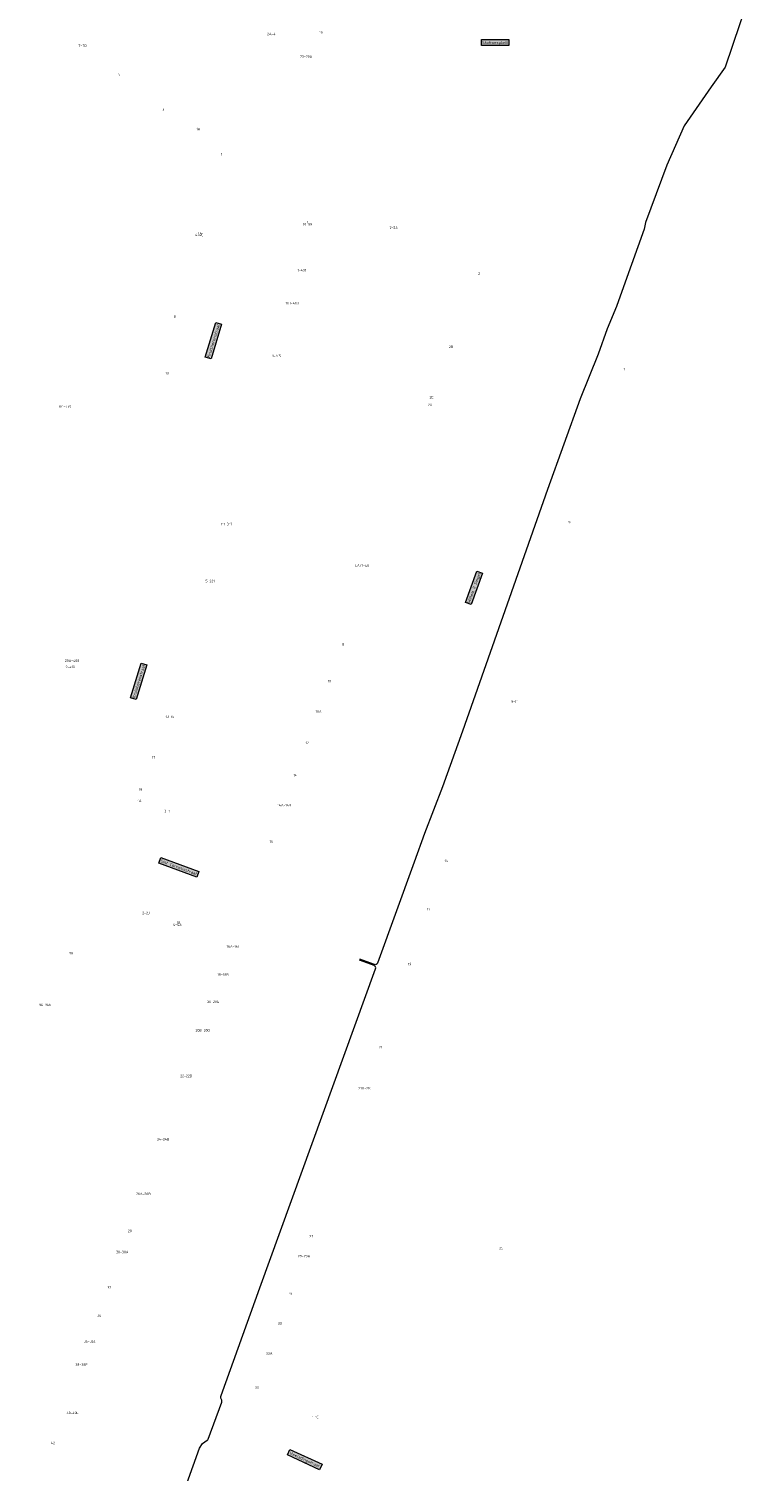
# Model space of a CAD drawing. Header units: metres. Extents: x 196669 to 197735, y 355514 to 356669.
# Tile 23 of 28: x 197205 to 197349, y 355805 to 356091. Entities that reach past the tile are written whole.
import ezdxf
from ezdxf.enums import TextEntityAlignment as Align
from ezdxf.lldxf.tags import DXFTag

# ---------------------------------------------------------------- set-up
doc = ezdxf.new("R2010")
doc.units = ezdxf.units.M
for name, color, linetype, lineweight in [('B-WE-KL-DATA_HDPE40-G', 104, 'KL-GLASVEZEL-N', 20), ('B-WE-OG-BEBOUWING_HUISNUMMER-T35', 252, 'Continuous', 9), ('B-WE-OG-BEBOUWING_STRAATNAAM-T35', 7, 'Continuous', 9)]:
    doc.layers.add(name, color=color, linetype=linetype, lineweight=lineweight)
doc.styles.add('NLCS-ISO-M200-T25', font='NLCS-ISO.ttf', dxfattribs={"height": 0.5})
doc.styles.add('NLCS-ISO-M200-T30', font='NLCS-ISO.ttf', dxfattribs={"height": 0.6})
doc.styles.get("Standard").update_dxf_attribs({"font": 'Microsoft JhengHei.ttf'})
tags = doc.linetypes.add('KL-GLASVEZEL-N', pattern='A,4,-1,[101,NLCS.SHX,S=0.5,R=0,X=0,Y=0],-1,4,-1,["G",Standard,S=1,R=0,X=-0.25,Y=-0.5],-1.5', length=12.5).pattern_tags.tags
tags[18] = DXFTag(74, 10)

msp = doc.modelspace()

# ---------------------------------------------------------------- linework, layer by layer
at = {"layer": 'B-WE-KL-DATA_HDPE40-G', "ltscale": 0.2, "flags": 128}
for points in [[(197344.768, 356101.675), (197344.874, 356101.649, 0.4089545), (197345.479, 356102.003), (197345.995, 356103.912, -0.4154402), (197346.61, 356104.263), (197349.042, 356103.594, -0.3497108), (197349.409, 356103.091), (197349.317, 356100.954), (197346.368, 356092.283), (197343.421, 356083.639), (197340.69, 356079.722), (197335.305, 356071.997), (197331.866, 356064.171), (197327.645, 356052.807), (197327.365, 356051.489), (197323.592, 356040.98), (197321.872, 356036.097), (197319.991, 356031.659), (197318.234, 356026.67), (197314.649, 356017.758), (197308.129, 355999.745), (197291.304, 355951.755), (197287.321, 355940.739), (197283.701, 355931.458), (197281.681, 355925.726), (197274.413, 355905.693, -0.4155671), (197273.77, 355905.395), (197270.877, 355906.459)], [(197205.13, 355706.976), (197205.136, 355710.249), (197205.405, 355711.806), (197205.842, 355714.341), (197207.032, 355718.437), (197207.474, 355720.082), (197232.586, 355788.87), (197233.536, 355791.867), (197234.224, 355794.924), (197234.706, 355797.171), (197235.225, 355798.819), (197239.03, 355809.337), (197239.615, 355810.274), (197240.564, 355810.907, 0.1588468), (197240.756, 355811.15), (197243.459, 355818.497, 0.1911488), (197243.448, 355818.866), (197243.271, 355819.274), (197243.293, 355819.665, -0.0722563), (197243.322, 355819.806), (197251.008, 355841.184), (197274.004, 355904.565, 0.4128613), (197273.706, 355905.205), (197270.808, 355906.272)]]:
    msp.add_lwpolyline(points, format="xyb", dxfattribs=at)

# ---------------------------------------------------------------- texts
at = {"layer": 'B-WE-OG-BEBOUWING_HUISNUMMER-T35', "style": 'NLCS-ISO-M200-T25'}
for s, p in [('2A-4', (197253.295, 356090.252)), ('19', (197263.138, 356090.515)), ('7-7D', (197215.812, 356087.937)), ('20-20A', (197260.201, 356085.762)), ('5', (197223.059, 356082.204)), ('3', (197231.835, 356075.259)), ('1A', (197238.791, 356071.386)), ('1', (197243.442, 356066.33)), ('91-99', (197260.463, 356052.433)), ('1', (197260.463, 356052.853)), ('2-2A', (197277.608, 356051.794)), ('4-4C', (197238.987, 356050.323)), ('1A', (197239.139, 356050.632)), ('1-401', (197259.38, 356043.307)), ('2', (197294.579, 356042.647)), ('8', (197234.135, 356034.109)), ('103-403', (197257.423, 356036.779)), ('3-315', (197254.285, 356026.316)), ('2B', (197289.026, 356028.126)), ('10', (197232.595, 356022.88)), ('1', (197323.427, 356023.656)), ('2C', (197285.11, 356018.079)), ('301-339', (197212.284, 356016.256)), ('2A', (197284.826, 356016.587)), ('111-317', (197244.385, 355992.9)), ('5', (197312.527, 355993.27)), ('4A/1-4D', (197271.344, 355984.675)), ('5-221', (197241.136, 355981.587)), ('8', (197267.57, 355969.027)), ('20A-408', (197213.724, 355965.773)), ('2-410', (197213.349, 355964.534)), ('10', (197264.868, 355961.695)), ('9-11', (197301.6, 355957.636)), ('13-15', (197233.143, 355954.625)), ('10A', (197262.686, 355955.673)), ('12', (197260.418, 355949.451)), ('17', (197229.936, 355946.577)), ('14', (197258.056, 355942.996)), ('19', (197227.313, 355940.146)), ('1A', (197227.101, 355937.947)), ('14A-14B', (197255.889, 355937.065)), ('3-7', (197232.639, 355935.89)), ('16', (197253.283, 355929.822)), ('15', (197288.055, 355926.025)), ('2-2J', (197228.385, 355915.649)), ('18', (197234.849, 355913.732)), ('17', (197284.573, 355916.424)), ('4-4A', (197234.654, 355913.341)), ('16A-16C', (197245.729, 355908.994)), ('98', (197213.524, 355907.655)), ('19', (197280.762, 355905.515)), ('18-18B', (197243.704, 355903.419)), ('96-96N', (197208.376, 355897.418)), ('20-20G', (197241.741, 355898.015)), ('20B-20D', (197239.679, 355892.337)), ('21', (197274.987, 355888.997)), ('22-22D', (197236.389, 355883.28)), ('21A-21C', (197271.903, 355880.858)), ('24-24B', (197231.821, 355870.702)), ('26A-26B', (197227.883, 355859.86)), ('28', (197225.209, 355852.497)), ('27', (197261.255, 355851.451)), ('30-30A', (197223.69, 355848.313)), ('25', (197298.945, 355849.086)), ('29-29A', (197259.776, 355847.471)), ('32', (197221.125, 355841.252)), ('31', (197257.101, 355840)), ('34', (197219.113, 355835.713)), ('33', (197255.003, 355834.135)), ('36-36C', (197217.235, 355830.542)), ('33A', (197252.872, 355828.171)), ('38-38F', (197215.566, 355825.947)), ('35', (197250.446, 355821.382)), ('40-40E', (197213.812, 355816.37)), ('1-1C', (197262.01, 355815.528)), ('42', (197209.911, 355810.378))]:
    msp.add_text(s, height=0.5, dxfattribs=at).set_placement(p, align=Align.MIDDLE)
at = {"layer": 'B-WE-OG-BEBOUWING_STRAATNAAM-T35', "char_height": 0.6, "attachment_point": 2, "style": 'NLCS-ISO-M200-T30', "bg_fill": 17, "box_fill_scale": 1.5, "bg_fill_color": 256, "bg_fill_true_color": 14737364, "bg_fill_transparency": 0}
for s, insert, width, rotation in [('Stationsplein', (197297.761, 356088.857), 4.77738, 0.5), ('Kruisherenstraat', (197241.515, 356029.403), 6.60665, 73.1), ('Willem II Singel', (197293.267, 355980.331), 6.04938, 70.1), ('Kruisherenstraat', (197226.677, 355961.771), 6.61014, 72.9), ('Sint Cornelisstraat', (197235.016, 355924.995), 7.44621, 339.8), ('Veeladingstraat', (197260.066, 355807.364), 6.44607, 335.2)]:
    msp.add_mtext(s, dxfattribs=dict(at, insert=insert, width=width, rotation=rotation))

doc.saveas('drawing.dxf')
